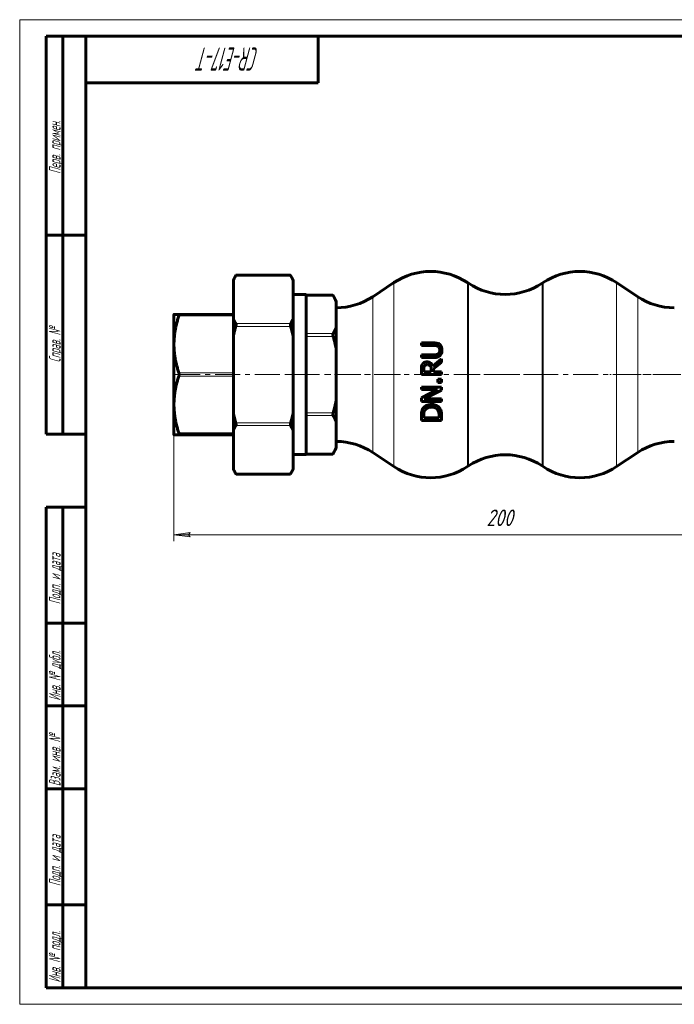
# Model space of a CAD drawing. Header units: millimetres. Extents: x 0 to 420, y 0 to 297.
# Tile 1 of 2: x 0 to 197, y 0 to 297. Entities that reach past the tile are written whole.
import ezdxf

# ---------------------------------------------------------------- set-up
doc = ezdxf.new("R2010")
doc.units = ezdxf.units.MM
for name, pattern in [('K5LT_AXLED', [12, 7.5, -1.5, 1.5, -1.5]), ('K5LT_BASIC', [0]), ('K5LT_THIN', [0])]:
    doc.linetypes.add(name, pattern=pattern)
doc.layers.add('Системный слой', color=7, linetype='Continuous')
doc.layers.add('Системный слой (1)', color=7, linetype='Continuous', true_color=0x6c6c6c)
doc.styles.add('KDIMTEXTSTYLE', font='GOST_AU.SHX', dxfattribs={"width": 0.96, "oblique": 15, "height": 5})
doc.styles.add('KTEXTSTYLE', font='GOST_AU.SHX', dxfattribs={"width": 0.56, "height": 5})
doc.dimstyles.new('KDIMSTYLE (1.00)', dxfattribs={"dimtxt": 5, "dimasz": 1, "dimexe": 2, "dimexo": 0, "dimgap": 1, "dimtad": 1, "dimtxsty": 'KDIMTEXTSTYLE', "dimsah": 1, "dimcen": 0, "dimdle": 1, "dimadec": 0, "dimazin": 0, "dimtfac": 0.667, "dimtmove": 0, "dimatfit": 3, "dimfxl": 1, "dimtvp": 1, "dimtolj": 1, "dimtzin": 0, "dimarcsym": 0})

# ---------------------------------------------------------------- blocks, each defined once
blk = doc.blocks.new('U0')
at = {"layer": 'Системный слой (1)', "color": 143, "linetype": 'K5LT_BASIC', "lineweight": 60, "true_color": 0x33acca}
for p, q in [((48, 208.12), (48, 208.12)), ((48, 208.12), (48.03, 208.11)), ((48.03, 208.11), (48.03, 208.11)), ((48.03, 208.11), (48.03, 208.11)), ((48.03, 208.11), (48.04, 208.11)), ((48.04, 208.11), (48.04, 208.1)), ((48.04, 208.1), (48.06, 208.08)), ((48.07, 207.92), (48.05, 207.83)), ((48.06, 208.08), (48.07, 208.02)), ((48.07, 208.02), (48.07, 207.98)), ((48.07, 207.98), (48.07, 207.98)), ((48.07, 207.98), (48.07, 207.97)), ((48.07, 207.97), (48.07, 207.95)), ((48.07, 207.95), (48.07, 207.92)), ((48.01, 207.65), (48, 207.62)), ((48.02, 207.68), (48.01, 207.65)), ((48.03, 207.71), (48.02, 207.7)), ((48.02, 207.7), (48.02, 207.68)), ((48.05, 207.83), (48.03, 207.71)), ((48.03, 207.71), (48.03, 207.71))]:
    blk.add_line(p, q, dxfattribs=at)
blk = doc.blocks.new('D0')
at = {"layer": 'Системный слой (1)'}
for points in [[(46.47, 141.66), (51.47, 142.32), (50.97, 141.66), (51.47, 141)], [(241.47, 141), (246.47, 141.66), (241.47, 142.32), (241.97, 141.66)]]:
    blk.add_hatch(color=7, dxfattribs=at).paths.add_polyline_path(points)
at = {"layer": 'Системный слой (1)', "color": 7, "linetype": 'K5LT_THIN', "lineweight": 18, "true_color": 0xffffff}
for p, q in [((46.47, 171.93), (46.47, 139.66)), ((246.47, 171.93), (246.47, 139.66)), ((46.47, 141.66), (51.47, 142.32)), ((51.47, 141), (46.47, 141.66)), ((51.47, 142.32), (50.97, 141.66)), ((50.97, 141.66), (51.47, 141)), ((241.97, 141.66), (241.47, 142.32)), ((241.47, 142.32), (246.47, 141.66)), ((246.47, 141.66), (241.47, 141)), ((241.47, 141), (241.97, 141.66))]:
    blk.add_line(p, q, dxfattribs=at)
blk.add_wipeout([(140.79, 142.66), (140.79, 150.04), (151.68, 150.04), (151.68, 142.66)]).dxf.layer = 'Системный слой (1)'
blk.add_line((46.47, 141.66), (246.47, 141.66), dxfattribs=at)
at = {"layer": 'Системный слой (1)', "color": 7, "insert": (140.79, 149.25), "char_height": 5, "attachment_point": 1, "style": 'KTEXTSTYLE'}
blk.add_mtext('\\H5.0;\\W1.000;\\Q15;\\Q15;\\W0.960;200', dxfattribs=at)
blk = doc.blocks.new('KDIMARROW_01')
at = {"layer": 'Системный слой'}
blk.add_hatch(color=0, dxfattribs=at).paths.add_polyline_path([(0, 0), (-5, 0.66), (-4.5, 0), (-5, -0.66)])
at = {"layer": 'Системный слой', "color": 0, "linetype": 'K5LT_THIN', "lineweight": 18}
for p, q in [((-4.5, 0), (-5, 0.66)), ((-5, 0.66), (0, 0)), ((0, 0), (-5, -0.66)), ((-5, -0.66), (-4.5, 0))]:
    blk.add_line(p, q, dxfattribs=at)
at = {"layer": 'Системный слой (1)', "color": 0, "linetype": 'K5LT_THIN', "lineweight": 18}
blk.add_line((338.56, 189.94), (337.56, 189.94), dxfattribs=at)
blk = doc.blocks.new('U14')
at = {"color": 7, "linetype": 'K5LT_THIN', "lineweight": 18, "true_color": 0xffffff}
for p, q in [((0, 0), (0, 297)), ((0, 297), (420, 297)), ((420, 0), (0, 0))]:
    blk.add_line(p, q, dxfattribs=at)
at = {"color": 143, "linetype": 'K5LT_BASIC', "lineweight": 60, "true_color": 0x33acca}
for p, q in [((8, 172), (8, 292)), ((20, 292), (8, 292)), ((13, 172), (13, 292)), ((20, 5), (20, 292)), ((20, 292), (415, 292)), ((90, 292), (90, 278)), ((90, 278), (20, 278)), ((20, 232), (8, 232)), ((20, 172), (8, 172)), ((8, 5), (8, 150)), ((20, 150), (8, 150)), ((13, 5), (13, 150)), ((20, 115), (8, 115)), ((20, 90), (8, 90)), ((20, 65), (8, 65)), ((20, 30), (8, 30)), ((20, 5), (8, 5)), ((415, 5), (20, 5))]:
    blk.add_line(p, q, dxfattribs=at)
at = {"color": 7, "attachment_point": 1, "style": 'KTEXTSTYLE'}
for s, insert, char_height, rotation in [('\\H5.0;\\W1.000;\\Q15;\\Q15;\\W0.560;\\H7.00;CR-E17-T', (72.2, 281.64), 7, 180), ('\\H5.0;\\W1.000;\\Q15;\\Q15;\\W0.560;\\H3.50;Перв. примен.', (8.82, 250.52), 3.5, 90), ('\\H5.0;\\W1.000;\\Q15;\\Q15;\\W0.560;\\H3.50;Справ. №', (8.82, 193.63), 3.5, 90), ('\\H5.0;\\W1.000;\\Q15;\\Q15;\\W0.560;\\H3.50;Подп. и дата', (8.82, 120.66), 3.5, 90), ('\\H5.0;\\W1.000;\\Q15;\\Q15;\\W0.560;\\H3.50;Инв. № дубл.', (8.82, 91.57), 3.5, 90), ('\\H5.0;\\W1.000;\\Q15;\\Q15;\\W0.560;\\H3.50;Взам. инв. №', (8.82, 65.8), 3.5, 90), ('\\H5.0;\\W1.000;\\Q15;\\Q15;\\W0.560;\\H3.50;Подп. и дата', (8.82, 35.66), 3.5, 90), ('\\H5.0;\\W1.000;\\Q15;\\Q15;\\W0.560;\\H3.50;Инв. № подл.', (8.82, 6.57), 3.5, 90)]:
    blk.add_mtext(s, dxfattribs=dict(at, insert=insert, char_height=char_height, rotation=rotation))

msp = doc.modelspace()

# ---------------------------------------------------------------- linework, layer by layer
at = {"layer": 'Системный слой (1)', "color": 143, "linetype": 'K5LT_BASIC', "lineweight": 60, "true_color": 0x33acca}
for p, q in [((64.465, 218.576), (65.274, 219.977)), ((65.274, 219.977), (81.656, 219.977)), ((82.465, 218.576), (81.656, 219.977)), ((81.731, 219.843), (81.656, 219.977)), ((64.465, 218.423), (64.465, 218.576)), ((64.465, 206.746), (64.465, 218.423)), ((82.465, 218.576), (82.465, 218.423)), ((82.465, 206.746), (82.465, 218.423)), ((106.504, 213.446), (112.871, 217.691)), ((135.371, 217.483), (135.059, 217.691)), ((157.559, 217.483), (157.871, 217.691)), ((186.427, 213.446), (180.059, 217.691)), ((86.465, 214.087), (82.465, 214.087)), ((86.465, 165.796), (86.465, 214.087)), ((86.465, 213.933), (94.48, 213.933)), ((95.465, 212.227), (94.48, 213.933)), ((94.554, 213.799), (94.48, 213.933)), ((95.465, 212.227), (95.465, 211.903)), ((95.465, 211.903), (95.465, 204.199)), ((46.465, 207.955), (46.541, 208.087)), ((46.465, 171.928), (46.465, 207.955)), ((48, 208.119), (64.465, 208.119)), ((64.465, 201.619), (64.465, 206.746)), ((82.465, 206.746), (82.465, 201.619)), ((95.465, 204.199), (95.465, 197.647)), ((64.465, 178.265), (64.465, 201.619)), ((82.465, 178.265), (82.465, 201.619)), ((121.159, 199.518), (121.159, 198.707)), ((124.965, 199.518), (121.159, 199.518)), ((95.465, 197.647), (95.465, 182.237)), ((121.159, 198.707), (124.985, 198.707)), ((121.159, 195.914), (121.159, 195.103)), ((124.965, 195.914), (121.159, 195.914)), ((121.159, 195.103), (124.965, 195.103)), ((127.259, 194.693), (124.604, 192.523)), ((124.832, 191.712), (127.259, 193.64)), ((127.259, 193.64), (127.259, 194.693)), ((121.159, 191.544), (121.159, 189.972)), ((121.861, 190.783), (121.861, 191.589)), ((124.154, 190.783), (121.861, 190.783)), ((124.154, 191.495), (124.154, 190.783)), ((124.832, 190.783), (124.832, 191.712)), ((127.259, 190.783), (124.832, 190.783)), ((127.259, 189.972), (127.259, 190.783)), ((121.159, 189.972), (127.259, 189.972)), ((126.092, 188.568), (126.092, 187.59)), ((127.259, 188.568), (126.092, 188.568)), ((126.092, 187.59), (127.259, 187.59)), ((127.259, 187.59), (127.259, 188.568)), ((127.259, 186.196), (121.159, 186.196)), ((121.159, 186.196), (121.159, 185.439)), ((125.988, 185.439), (121.159, 182.982)), ((121.159, 185.439), (125.988, 185.439)), ((121.999, 182.587), (127.259, 185.286)), ((127.259, 185.286), (127.259, 186.196)), ((95.465, 182.237), (95.465, 175.685)), ((121.159, 182.982), (121.159, 181.831)), ((121.159, 181.831), (127.259, 181.831)), ((127.259, 182.587), (121.999, 182.587)), ((127.259, 181.831), (127.259, 182.587)), ((64.465, 173.138), (64.465, 178.265)), ((82.465, 178.265), (82.465, 173.138)), ((95.465, 175.685), (95.465, 167.98)), ((121.159, 177.53), (121.159, 176.141)), ((121.159, 176.141), (127.259, 176.141)), ((121.861, 176.952), (121.861, 177.57)), ((126.557, 176.952), (121.861, 176.952)), ((126.557, 177.57), (126.557, 176.952)), ((127.259, 176.141), (127.259, 177.545)), ((64.465, 161.461), (64.465, 173.138)), ((82.465, 161.461), (82.465, 173.138)), ((46.465, 171.928), (46.541, 171.796)), ((47.999, 171.764), (48, 171.764)), ((48, 171.764), (64.465, 171.764)), ((95.465, 167.657), (94.48, 165.951)), ((95.465, 167.98), (95.465, 167.657)), ((106.504, 166.437), (112.871, 162.192)), ((186.427, 166.437), (180.059, 162.192)), ((86.465, 165.796), (82.465, 165.796)), ((86.465, 165.951), (94.48, 165.951)), ((64.465, 161.307), (64.465, 161.461)), ((64.465, 161.307), (65.274, 159.906)), ((82.465, 161.307), (81.656, 159.906)), ((82.465, 161.461), (82.465, 161.307)), ((135.371, 162.4), (135.059, 162.192)), ((157.559, 162.4), (157.871, 162.192)), ((65.199, 160.04), (65.274, 159.906)), ((65.274, 159.906), (81.656, 159.906))]:
    msp.add_line(p, q, dxfattribs=at)
at = {"layer": 'Системный слой (1)', "color": 7, "linetype": 'K5LT_THIN', "lineweight": 18, "true_color": 0xffffff}
for p, q in [((65.199, 219.843), (81.731, 219.843)), ((112.871, 217.691), (112.871, 162.192)), ((135.059, 162.192), (135.059, 217.691)), ((135.371, 217.483), (135.371, 162.4)), ((157.559, 162.4), (157.559, 217.483)), ((157.871, 217.691), (157.871, 162.192)), ((180.059, 162.192), (180.059, 217.691)), ((86.465, 213.799), (94.554, 213.799)), ((106.504, 166.437), (106.504, 213.446)), ((186.427, 213.446), (186.427, 166.437)), ((47.999, 207.622), (64.465, 207.622)), ((81.731, 205.326), (65.199, 205.326)), ((65.199, 204.46), (81.731, 204.46)), ((94.554, 202.303), (86.465, 202.303)), ((86.465, 201.437), (94.554, 201.437)), ((64.465, 190.509), (47.999, 190.509)), ((47.999, 189.509), (64.465, 189.509)), ((94.554, 178.446), (86.465, 178.446)), ((81.731, 175.424), (65.199, 175.424)), ((86.465, 177.58), (94.554, 177.58)), ((64.465, 172.331), (47.999, 172.331)), ((65.199, 174.558), (81.731, 174.558)), ((47.999, 171.829), (64.465, 171.829)), ((64.465, 171.764), (47.999, 171.764)), ((94.554, 166.085), (86.465, 166.085)), ((81.731, 160.04), (65.199, 160.04))]:
    msp.add_line(p, q, dxfattribs=at)
at = {"layer": 'Системный слой (1)', "color": 30, "linetype": 'K5LT_AXLED', "lineweight": 18, "true_color": 0xff8000}
for p, q in [((50.073, 189.942), (46.465, 189.942)), ((246.465, 189.942), (46.465, 189.942)), ((88.465, 189.942), (80.465, 189.942)), ((114.871, 189.942), (93.465, 189.942)), ((159.871, 189.942), (133.059, 189.942)), ((199.465, 189.942), (178.059, 189.942))]:
    msp.add_line(p, q, dxfattribs=at)
at = {"layer": 'Системный слой (1)', "color": 143, "linetype": 'K5LT_BASIC', "lineweight": 60, "true_color": 0x33acca}
for centre, start, end in [((123.965, 201.05), 56.30993, 123.69007), ((168.965, 201.05), 56.30993, 123.69007), ((146.465, 234.124), 236.30993, 303.69007), ((95.41, 230.087), 270.15903, 303.69007), ((197.521, 230.087), 236.30993, 269.84097), ((95.41, 149.796), 56.30993, 89.84097), ((197.521, 149.796), 90.15903, 123.69007), ((146.465, 145.759), 56.30993, 123.69007), ((123.965, 178.833), 236.30993, 303.69007), ((168.965, 178.833), 236.30993, 303.69007)]:
    msp.add_arc(centre, 20, start, end, dxfattribs=at)
for points, weights in [([(65.199, 219.843), (64.792, 219.118), (64.465, 218.423)], [1.00704115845, 1.00469809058, 1]), ([(82.465, 218.423), (82.138, 219.118), (81.731, 219.843)], [1, 1.00469809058, 1.00704115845]), ([(95.465, 211.903), (95.1, 212.819), (94.554, 213.799)], [1, 1.01144190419, 1.01611188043]), ([(46.541, 208.087), (46.55, 208.102), (47.999, 208.119)], [1.1951342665, 1.19464209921, 1.11740777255]), ([(47.999, 207.622), (45.262, 199.066), (47.999, 190.509)], [1.11740777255, 1.27286707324, 1.11740777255]), ([(64.465, 206.746), (64.792, 206.051), (65.199, 205.326)], [1, 1.00469809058, 1.00704115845]), ([(81.731, 205.326), (82.138, 206.051), (82.465, 206.746)], [1.00704115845, 1.00469809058, 1]), ([(65.199, 204.46), (64.792, 203.008), (64.465, 201.619)], [1.00704115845, 1.00469809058, 1]), ([(82.465, 201.619), (82.138, 203.008), (81.731, 204.46)], [1, 1.00469809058, 1.00704115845]), ([(94.554, 202.303), (95.1, 203.283), (95.465, 204.199)], [1.01611188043, 1.01144190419, 1]), ([(95.465, 197.647), (95.1, 199.477), (94.554, 201.437)], [1, 1.01144190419, 1.01611188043]), ([(47.999, 189.509), (45.262, 180.92), (47.999, 172.331)], [1.11740777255, 1.27286707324, 1.11740777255]), ([(94.554, 178.446), (95.1, 180.406), (95.465, 182.237)], [1.01611188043, 1.01144190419, 1]), ([(64.465, 178.265), (64.792, 176.875), (65.199, 175.424)], [1, 1.00469809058, 1.00704115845]), ([(81.731, 175.424), (82.138, 176.875), (82.465, 178.265)], [1.00704115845, 1.00469809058, 1]), ([(95.465, 175.685), (95.1, 176.6), (94.554, 177.58)], [1, 1.01144190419, 1.01611188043]), ([(65.199, 174.558), (64.792, 173.832), (64.465, 173.138)], [1.00704115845, 1.00469809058, 1]), ([(82.465, 173.138), (82.138, 173.832), (81.731, 174.558)], [1, 1.00469809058, 1.00704115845]), ([(47.999, 171.829), (46.533, 171.811), (46.541, 171.796)], [1.11740777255, 1.19563280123, 1.1951342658]), ([(46.541, 171.796), (46.55, 171.781), (47.999, 171.764)], [1.1951342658, 1.19464204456, 1.11740777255]), ([(94.554, 166.085), (95.1, 167.065), (95.465, 167.98)], [1.01611188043, 1.01144190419, 1]), ([(64.465, 161.461), (64.792, 160.766), (65.199, 160.04)], [1, 1.00469809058, 1.00704115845]), ([(81.731, 160.04), (82.138, 160.766), (82.465, 161.461)], [1.00704115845, 1.00469809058, 1])]:
    msp.add_rational_spline(points, weights, degree=2, dxfattribs=at)
for points, knots in [([(65.274, 219.977), (65.274, 219.977), (65.258, 219.949), (65.219, 219.88), (65.21, 219.862), (65.199, 219.843)], [0.166196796, 0.166196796, 0.166196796, 0.166196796, 0.206020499, 0.206020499, 0.217282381, 0.217282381, 0.217282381, 0.217282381]), ([(65.199, 205.326), (65.21, 205.307), (65.219, 205.285), (65.258, 205.181), (65.274, 205.075), (65.274, 204.845), (65.258, 204.71), (65.219, 204.536), (65.21, 204.498), (65.199, 204.46)], [0.11511387, 0.11511387, 0.11511387, 0.11511387, 0.12637575, 0.12637575, 0.16619812, 0.16619812, 0.2060205, 0.2060205, 0.21728238, 0.21728238, 0.21728238, 0.21728238]), ([(81.731, 204.46), (81.72, 204.498), (81.711, 204.536), (81.672, 204.71), (81.656, 204.845), (81.656, 205.075), (81.672, 205.181), (81.711, 205.285), (81.72, 205.307), (81.731, 205.326)], [-0.21728238, -0.21728238, -0.21728238, -0.21728238, -0.2060205, -0.2060205, -0.16619812, -0.16619812, -0.12637575, -0.12637575, -0.11511387, -0.11511387, -0.11511387, -0.11511387]), ([(94.554, 201.437), (94.544, 201.474), (94.535, 201.512), (94.496, 201.686), (94.48, 201.822), (94.48, 202.053), (94.496, 202.16), (94.535, 202.264), (94.544, 202.285), (94.554, 202.303)], [-0.2182456, -0.2182456, -0.2182456, -0.2182456, -0.20720624, -0.20720624, -0.16715433, -0.16715433, -0.12710242, -0.12710242, -0.11606307, -0.11606307, -0.11606307, -0.11606307]), ([(126.824, 198.934), (126.731, 199.031), (126.628, 199.116), (126.399, 199.261), (126.276, 199.318), (126.018, 199.405), (125.725, 199.491), (125.13, 199.516), (125.048, 199.518), (124.965, 199.518)], [-0.48591924, -0.48591924, -0.48591924, -0.48591924, -0.33319981, -0.33319981, -0.17872737, -0.17872737, -0.02480011, -0.02480011, 0, 0, 0, 0]), ([(126.196, 196.176), (126.055, 196.083), (125.901, 196.019), (125.585, 195.946), (125.382, 195.923), (125.078, 195.915), (125.021, 195.914), (124.965, 195.914)], [-0.17335848, -0.17335848, -0.17335848, -0.17335848, -0.09137354, -0.09137354, -0.01694964, -0.01694964, 0, 0, 0, 0]), ([(124.985, 198.707), (125.074, 198.707), (125.167, 198.705), (125.344, 198.696), (125.429, 198.689), (125.54, 198.675), (125.568, 198.671), (125.622, 198.663), (125.65, 198.658), (125.72, 198.645), (125.764, 198.635), (125.878, 198.602), (125.952, 198.576), (126.051, 198.529), (126.076, 198.516), (126.133, 198.485), (126.165, 198.465), (126.196, 198.445)], [-0.16945372, -0.16945372, -0.16945372, -0.16945372, -0.12765428, -0.12765428, -0.08928347, -0.08928347, -0.07627904, -0.07627904, -0.06366499, -0.06366499, -0.04589441, -0.04589441, -0.01959941, -0.01959941, -0.01120501, -0.01120501, 0, 0, 0, 0]), ([(126.196, 198.445), (126.27, 198.396), (126.336, 198.338), (126.453, 198.202), (126.502, 198.126), (126.602, 197.922), (126.671, 197.734), (126.693, 197.409), (126.695, 197.358), (126.695, 197.308)], [-0.2120652, -0.2120652, -0.2120652, -0.2120652, -0.15729138, -0.15729138, -0.1004431, -0.1004431, -0.01554604, -0.01554604, 0, 0, 0, 0]), ([(126.695, 197.308), (126.695, 197.182), (126.686, 197.055), (126.661, 196.919), (126.659, 196.907), (126.647, 196.851), (126.636, 196.807), (126.61, 196.722), (126.595, 196.681), (126.575, 196.634), (126.572, 196.627), (126.56, 196.6), (126.55, 196.579), (126.477, 196.44), (126.396, 196.335), (126.262, 196.222), (126.229, 196.198), (126.196, 196.176)], [-0.13359811, -0.13359811, -0.13359811, -0.13359811, -0.09469624, -0.09469624, -0.0909132, -0.0909132, -0.07691222, -0.07691222, -0.06320302, -0.06320302, -0.06099515, -0.06099515, -0.0538696, -0.0538696, -0.01231019, -0.01231019, 0, 0, 0, 0]), ([(127.387, 197.308), (127.387, 197.598), (127.36, 197.91), (127.199, 198.419), (127.087, 198.628), (126.898, 198.856), (126.862, 198.896), (126.824, 198.934)], [-0.17825449, -0.17825449, -0.17825449, -0.17825449, -0.08948105, -0.08948105, -0.0163595, -0.0163595, 0, 0, 0, 0]), ([(126.824, 195.687), (126.997, 195.86), (127.126, 196.062), (127.288, 196.468), (127.361, 196.725), (127.385, 197.166), (127.387, 197.237), (127.387, 197.308)], [-0.28188799, -0.28188799, -0.28188799, -0.28188799, -0.13655369, -0.13655369, -0.02185552, -0.02185552, 0, 0, 0, 0]), ([(121.48, 193.096), (121.372, 192.93), (121.292, 192.751), (121.239, 192.539), (121.234, 192.517), (121.224, 192.472), (121.22, 192.447), (121.211, 192.393), (121.206, 192.363), (121.198, 192.299), (121.194, 192.266), (121.187, 192.197), (121.183, 192.161), (121.177, 192.087), (121.174, 192.05), (121.169, 191.971), (121.167, 191.929), (121.164, 191.843), (121.162, 191.8), (121.159, 191.685), (121.159, 191.614), (121.159, 191.544)], [-0.22561255, -0.22561255, -0.22561255, -0.22561255, -0.12421749, -0.12421749, -0.11276853, -0.11276853, -0.10055754, -0.10055754, -0.08688116, -0.08688116, -0.07365001, -0.07365001, -0.06051651, -0.06051651, -0.04776672, -0.04776672, -0.03444136, -0.03444136, -0.02111601, -0.02111601, 0, 0, 0, 0]), ([(122.815, 193.788), (122.669, 193.788), (122.522, 193.776), (122.255, 193.715), (122.134, 193.672), (121.928, 193.556), (121.746, 193.445), (121.539, 193.183), (121.508, 193.14), (121.48, 193.096)], [-0.31497642, -0.31497642, -0.31497642, -0.31497642, -0.20093388, -0.20093388, -0.10008704, -0.10008704, -0.01573079, -0.01573079, 0, 0, 0, 0]), ([(124.604, 192.523), (124.515, 192.762), (124.391, 192.984), (124.117, 193.3), (123.96, 193.451), (123.543, 193.682), (123.318, 193.747), (122.994, 193.784), (122.904, 193.788), (122.815, 193.788)], [-0.28400103, -0.28400103, -0.28400103, -0.28400103, -0.17040791, -0.17040791, -0.09790765, -0.09790765, -0.02696571, -0.02696571, 0, 0, 0, 0]), ([(124.965, 195.103), (125.547, 195.103), (125.893, 195.182), (126.309, 195.31), (126.51, 195.416), (126.736, 195.602), (126.781, 195.643), (126.824, 195.687)], [-0.15092002, -0.15092002, -0.15092002, -0.15092002, -0.08964342, -0.08964342, -0.01883404, -0.01883404, 0, 0, 0, 0]), ([(47.999, 190.509), (48.009, 190.477), (48.018, 190.444), (48.057, 190.284), (48.073, 190.143), (48.073, 189.875), (48.057, 189.735), (48.018, 189.574), (48.009, 189.541), (47.999, 189.509)], [0.11679891, 0.11679891, 0.11679891, 0.11679891, 0.12766591, 0.12766591, 0.16789584, 0.16789584, 0.20812577, 0.20812577, 0.21899277, 0.21899277, 0.21899277, 0.21899277]), ([(121.861, 191.589), (121.861, 191.726), (121.866, 191.979), (121.945, 192.32), (121.994, 192.445), (122.068, 192.558)], [-0.10540092, -0.10540092, -0.10540092, -0.10540092, -0.04036063, -0.04036063, 0, 0, 0, 0]), ([(122.068, 192.558), (122.115, 192.626), (122.169, 192.688), (122.259, 192.762), (122.285, 192.781), (122.334, 192.812), (122.358, 192.825), (122.389, 192.841), (122.398, 192.845), (122.418, 192.854), (122.429, 192.859), (122.531, 192.901), (122.628, 192.924), (122.777, 192.941), (122.828, 192.943), (122.879, 192.943)], [-0.081609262, -0.081609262, -0.081609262, -0.081609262, -0.064736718, -0.064736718, -0.057831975, -0.057831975, -0.051261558, -0.051261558, -0.048602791, -0.048602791, -0.045210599, -0.045210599, -0.015277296, -0.015277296, 0, 0, 0, 0]), ([(122.879, 192.943), (122.993, 192.943), (123.109, 192.935), (123.293, 192.901), (123.358, 192.884), (123.422, 192.863), (123.427, 192.861), (123.46, 192.849), (123.486, 192.839), (123.635, 192.773), (123.744, 192.696), (123.838, 192.597)], [-0.093919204, -0.093919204, -0.093919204, -0.093919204, -0.067529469, -0.067529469, -0.050674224, -0.050674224, -0.049054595, -0.049054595, -0.04097323, -0.04097323, 0, 0, 0, 0]), ([(123.838, 192.597), (123.902, 192.533), (123.955, 192.462), (124.059, 192.269), (124.083, 192.167), (124.138, 191.92), (124.154, 191.704), (124.154, 191.495)], [-0.084813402, -0.084813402, -0.084813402, -0.084813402, -0.075852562, -0.075852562, -0.062969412, -0.062969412, 0, 0, 0, 0]), ([(94.554, 177.58), (94.544, 177.599), (94.535, 177.62), (94.496, 177.724), (94.48, 177.831), (94.48, 178.062), (94.496, 178.198), (94.535, 178.371), (94.544, 178.409), (94.554, 178.446)], [-0.2182456, -0.2182456, -0.2182456, -0.2182456, -0.20720624, -0.20720624, -0.16715433, -0.16715433, -0.12710242, -0.12710242, -0.11606307, -0.11606307, -0.11606307, -0.11606307]), ([(121.643, 179.715), (121.565, 179.597), (121.5, 179.471), (121.392, 179.22), (121.349, 179.096), (121.305, 178.944), (121.296, 178.913), (121.278, 178.843), (121.268, 178.802), (121.247, 178.702), (121.235, 178.64), (121.21, 178.48), (121.198, 178.376), (121.179, 178.17), (121.173, 178.076), (121.166, 177.932), (121.165, 177.89), (121.16, 177.741), (121.159, 177.635), (121.159, 177.53)], [-0.5275712, -0.5275712, -0.5275712, -0.5275712, -0.37758837, -0.37758837, -0.23818605, -0.23818605, -0.20714904, -0.20714904, -0.1741032, -0.1741032, -0.13479017, -0.13479017, -0.08455667, -0.08455667, -0.04858824, -0.04858824, -0.03432316, -0.03432316, 0, 0, 0, 0]), ([(124.214, 180.951), (123.922, 180.951), (123.63, 180.925), (123.014, 180.787), (122.776, 180.68), (122.298, 180.425), (122.029, 180.206), (121.749, 179.866), (121.694, 179.792), (121.643, 179.715)], [-0.24255613, -0.24255613, -0.24255613, -0.24255613, -0.19508709, -0.19508709, -0.13931351, -0.13931351, -0.02926905, -0.02926905, 0, 0, 0, 0]), ([(121.861, 177.57), (121.861, 177.654), (121.862, 177.732), (121.868, 177.888), (121.873, 177.964), (121.886, 178.121), (121.895, 178.198), (121.912, 178.311), (121.92, 178.354), (121.933, 178.421), (121.938, 178.448), (121.945, 178.477), (121.946, 178.482), (121.947, 178.488), (121.948, 178.489), (121.997, 178.696), (122.071, 178.894), (122.189, 179.115), (122.207, 179.148), (122.226, 179.181)], [-0.12923666, -0.12923666, -0.12923666, -0.12923666, -0.12098595, -0.12098595, -0.11138489, -0.11138489, -0.09902333, -0.09902333, -0.09003335, -0.09003335, -0.08266923, -0.08266923, -0.08104338, -0.08104338, -0.08062138, -0.08062138, -0.01208872, -0.01208872, 0, 0, 0, 0]), ([(122.226, 179.181), (122.304, 179.308), (122.396, 179.425), (122.544, 179.569), (122.586, 179.606), (122.745, 179.733), (122.87, 179.81), (123.062, 179.9), (123.121, 179.924), (123.328, 179.999), (123.48, 180.037), (123.762, 180.083), (123.89, 180.095), (124.08, 180.104), (124.142, 180.105), (124.204, 180.105)], [-0.23445416, -0.23445416, -0.23445416, -0.23445416, -0.18704146, -0.18704146, -0.16941733, -0.16941733, -0.12375013, -0.12375013, -0.10433914, -0.10433914, -0.05695985, -0.05695985, -0.0185779, -0.0185779, 0, 0, 0, 0]), ([(124.204, 180.105), (124.477, 180.105), (124.757, 180.082), (125.195, 179.975), (125.42, 179.901), (125.851, 179.621), (126.018, 179.453), (126.151, 179.255)], [-0.28466937, -0.28466937, -0.28466937, -0.28466937, -0.15918453, -0.15918453, -0.07606444, -0.07606444, 0, 0, 0, 0]), ([(126.769, 179.705), (126.641, 179.9), (126.486, 180.074), (126.08, 180.42), (125.852, 180.549), (125.327, 180.804), (124.946, 180.903), (124.434, 180.946), (124.324, 180.951), (124.214, 180.951)], [-0.25844103, -0.25844103, -0.25844103, -0.25844103, -0.21191805, -0.21191805, -0.15429679, -0.15429679, -0.03306239, -0.03306239, 0, 0, 0, 0]), ([(126.151, 179.255), (126.37, 178.944), (126.441, 178.653), (126.535, 178.21), (126.557, 177.88), (126.557, 177.57)], [-0.1468059, -0.1468059, -0.1468059, -0.1468059, -0.10140879, -0.10140879, 0, 0, 0, 0]), ([(127.259, 177.545), (127.259, 177.905), (127.241, 178.31), (127.145, 178.856), (127.077, 179.153), (126.843, 179.583), (126.807, 179.645), (126.769, 179.705)], [-0.41124994, -0.41124994, -0.41124994, -0.41124994, -0.15742449, -0.15742449, -0.02277374, -0.02277374, 0, 0, 0, 0]), ([(65.199, 175.424), (65.21, 175.386), (65.219, 175.348), (65.258, 175.174), (65.274, 175.039), (65.274, 174.809), (65.258, 174.702), (65.219, 174.598), (65.21, 174.577), (65.199, 174.558)], [0.11511387, 0.11511387, 0.11511387, 0.11511387, 0.12637575, 0.12637575, 0.16619812, 0.16619812, 0.2060205, 0.2060205, 0.21728238, 0.21728238, 0.21728238, 0.21728238]), ([(81.731, 174.558), (81.72, 174.577), (81.711, 174.598), (81.672, 174.702), (81.656, 174.809), (81.656, 175.039), (81.672, 175.174), (81.711, 175.348), (81.72, 175.386), (81.731, 175.424)], [-0.21728238, -0.21728238, -0.21728238, -0.21728238, -0.2060205, -0.2060205, -0.16619812, -0.16619812, -0.12637575, -0.12637575, -0.11511387, -0.11511387, -0.11511387, -0.11511387]), ([(47.999, 172.331), (48.009, 172.299), (48.018, 172.268), (48.057, 172.127), (48.073, 172.032), (48.073, 171.897), (48.057, 171.851), (48.018, 171.831), (48.009, 171.829), (47.999, 171.829)], [0.11679891, 0.11679891, 0.11679891, 0.11679891, 0.12766591, 0.12766591, 0.16789584, 0.16789584, 0.20812577, 0.20812577, 0.21899277, 0.21899277, 0.21899277, 0.21899277]), ([(94.48, 165.951), (94.48, 165.951), (94.496, 165.979), (94.535, 166.049), (94.544, 166.066), (94.554, 166.085)], [-0.167155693, -0.167155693, -0.167155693, -0.167155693, -0.127102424, -0.127102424, -0.116063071, -0.116063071, -0.116063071, -0.116063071]), ([(81.656, 159.906), (81.656, 159.906), (81.672, 159.934), (81.711, 160.004), (81.72, 160.021), (81.731, 160.04)], [-0.166199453, -0.166199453, -0.166199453, -0.166199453, -0.12637575, -0.12637575, -0.115113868, -0.115113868, -0.115113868, -0.115113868])]:
    msp.add_open_spline(points, degree=3, knots=knots, dxfattribs=at)

# ---------------------------------------------------------------- block references
at = {"layer": 'Системный слой (1)'}
msp.add_blockref('U0', (0, 0), dxfattribs=at)

# ---------------------------------------------------------------- next in the draw order: dimensions: what is measured, and where the dimension line sits
at = {"layer": 'Системный слой (1)', "color": 7}
dim = msp.add_linear_dim(base=(46.465, 141.661), p1=(246.465, 171.928), p2=(46.465, 171.928), dimstyle='KDIMSTYLE (1.00)', override={"dimexo": 0, "dimpost": '\\H5.0;\\W0.960;\\Q15;<>', "dimblk1": 'KDIMARROW_01', "dimblk2": 'KDIMARROW_01', "dimse1": 0, "dimse2": 0, "dimclrt": 7, "dimtol": 1, "dimtp": 0, "dimtm": 0, "dimtdec": 5, "dimtolj": 1}, dxfattribs=at)
dim.commit()
dim.dimension.update_dxf_attribs({"geometry": 'D0', "text_midpoint": (146.465, 141.661), "dimtype": 160})

# ---------------------------------------------------------------- next in the draw order: block references
msp.add_blockref('U14', (0, 0))

doc.saveas('drawing.dxf')
